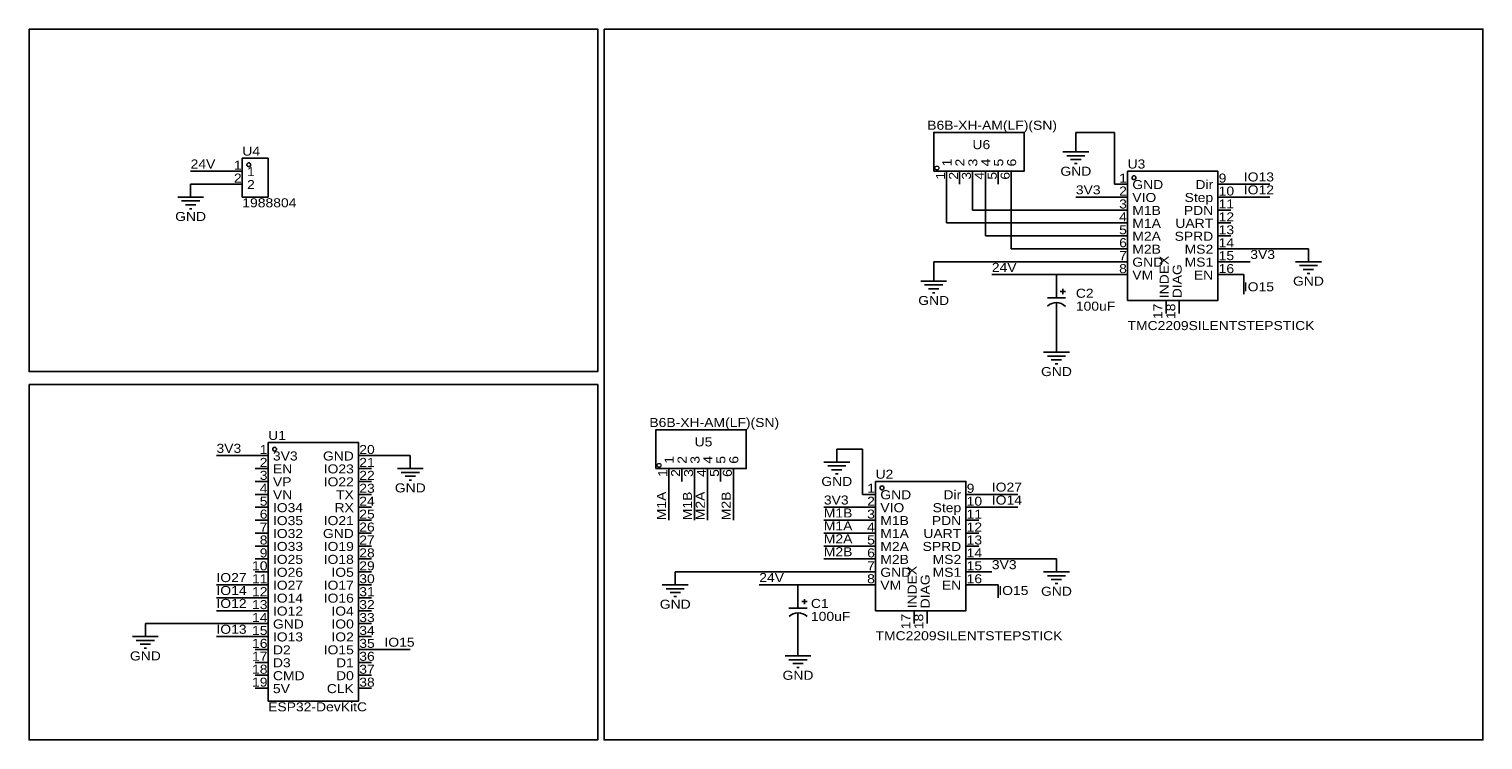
# Model space of a CAD drawing. Header units: millimetres. Extents: x 8 to 293, y 64 to 203.
import ezdxf
from ezdxf.enums import TextEntityAlignment as Align

# ---------------------------------------------------------------- set-up
doc = ezdxf.new("R2010")
doc.units = ezdxf.units.MM
doc.header["$MEASUREMENT"] = 0
doc.styles.get("Standard").update_dxf_attribs({"font": 'arial.ttf'})

msp = doc.modelspace()

# ---------------------------------------------------------------- linework, layer by layer
at = {"color": 1, "true_color": 0x0000ff}
for points in [[(7.62, 203.2), (119.38, 203.2), (119.38, 135.89), (7.62, 135.89)], [(120.65, 203.2), (293.37, 203.2), (293.37, 63.5), (120.65, 63.5)], [(7.62, 133.35), (119.38, 133.35), (119.38, 63.5), (7.62, 63.5)]]:
    msp.add_lwpolyline(points, close=True, dxfattribs=at)
at = {"color": 1, "true_color": 0xa00000}
for points in [[(185.42, 175.26), (185.42, 182.88), (203.2, 182.88), (203.2, 175.26)], [(49.53, 177.8), (54.61, 177.8), (54.61, 170.18), (49.53, 170.18)], [(223.52, 175.26), (241.3, 175.26), (241.3, 149.86), (223.52, 149.86)], [(130.81, 116.84), (130.81, 124.46), (148.59, 124.46), (148.59, 116.84)], [(54.61, 121.92), (72.39, 121.92), (72.39, 71.12), (54.61, 71.12)], [(173.99, 114.3), (191.77, 114.3), (191.77, 88.9), (173.99, 88.9)]]:
    msp.add_lwpolyline(points, close=True, dxfattribs=at)
at = {"color": 1, "true_color": 0x008800}
for points in [[(213.36, 181.61), (213.36, 182.88)], [(213.36, 182.88), (220.98, 182.88)], [(220.98, 182.88), (220.98, 172.72)], [(46.99, 175.26), (39.37, 175.26)], [(46.99, 172.72), (39.37, 172.72)], [(187.96, 165.1), (187.96, 172.72)], [(193.04, 167.64), (193.04, 172.72)], [(195.58, 162.56), (195.58, 172.72)], [(200.66, 160.02), (200.66, 172.72)], [(251.46, 172.72), (243.84, 172.72)], [(213.36, 170.18), (220.98, 170.18)], [(251.46, 170.18), (243.84, 170.18)], [(220.98, 167.64), (193.04, 167.64)], [(220.98, 165.1), (187.96, 165.1)], [(220.98, 162.56), (195.58, 162.56)], [(220.98, 160.02), (200.66, 160.02)], [(243.84, 160.02), (259.08, 160.02)], [(185.42, 157.48), (185.42, 156.21)], [(220.98, 157.48), (185.42, 157.48)], [(243.84, 157.48), (247.65, 157.48)], [(209.55, 154.94), (196.85, 154.94)], [(220.98, 154.94), (209.55, 154.94)], [(243.84, 154.94), (246.38, 154.94)], [(246.38, 154.94), (246.38, 151.13)], [(209.55, 142.24), (209.55, 144.78)], [(171.45, 120.65), (166.37, 120.65)], [(171.45, 111.76), (171.45, 120.65)], [(44.45, 119.38), (52.07, 119.38)], [(82.55, 119.38), (74.93, 119.38)], [(133.35, 106.68), (133.35, 114.3)], [(138.43, 106.68), (138.43, 114.3)], [(140.97, 106.68), (140.97, 114.3)], [(146.05, 106.68), (146.05, 114.3)], [(201.93, 111.76), (194.31, 111.76)], [(163.83, 109.22), (171.45, 109.22)], [(201.93, 109.22), (194.31, 109.22)], [(163.83, 106.68), (171.45, 106.68)], [(163.83, 104.14), (171.45, 104.14)], [(163.83, 101.6), (171.45, 101.6)], [(163.83, 99.06), (171.45, 99.06)], [(194.31, 99.06), (209.55, 99.06)], [(171.45, 96.52), (134.62, 96.52)], [(194.31, 96.52), (196.85, 96.52)], [(44.45, 93.98), (52.07, 93.98)], [(44.45, 91.44), (52.07, 91.44)], [(151.13, 93.98), (158.75, 93.98)], [(171.45, 93.98), (158.75, 93.98)], [(194.31, 93.98), (198.12, 93.98)], [(198.12, 93.98), (198.12, 91.44)], [(44.45, 88.9), (52.07, 88.9)], [(30.48, 86.36), (52.07, 86.36)], [(44.45, 83.82), (52.07, 83.82)], [(158.75, 82.55), (158.75, 83.82)], [(82.55, 81.28), (74.93, 81.28)]]:
    msp.add_lwpolyline(points, dxfattribs=at)
at = {"color": 1, "true_color": 0x880000}
for points in [[(213.36, 181.61), (213.36, 179.07)], [(46.99, 175.26), (49.53, 175.26)], [(187.96, 172.72), (187.96, 175.26)], [(190.5, 172.72), (190.5, 175.26)], [(193.04, 172.72), (193.04, 175.26)], [(195.58, 172.72), (195.58, 175.26)], [(198.12, 172.72), (198.12, 175.26)], [(200.66, 172.72), (200.66, 175.26)], [(39.37, 172.72), (39.37, 170.18)], [(46.99, 172.72), (49.53, 172.72)], [(220.98, 172.72), (223.52, 172.72)], [(243.84, 172.72), (241.3, 172.72)], [(220.98, 170.18), (223.52, 170.18)], [(243.84, 170.18), (241.3, 170.18)], [(220.98, 167.64), (223.52, 167.64)], [(243.84, 167.64), (241.3, 167.64)], [(220.98, 165.1), (223.52, 165.1)], [(243.84, 165.1), (241.3, 165.1)], [(220.98, 162.56), (223.52, 162.56)], [(220.98, 160.02), (223.52, 160.02)], [(243.84, 162.56), (241.3, 162.56)], [(243.84, 160.02), (241.3, 160.02)], [(259.08, 160.02), (259.08, 157.48)], [(220.98, 157.48), (223.52, 157.48)], [(243.84, 157.48), (241.3, 157.48)], [(185.42, 156.21), (185.42, 153.67)], [(209.55, 154.94), (209.55, 152.4)], [(220.98, 154.94), (223.52, 154.94)], [(243.84, 154.94), (241.3, 154.94)], [(231.14, 147.32), (231.14, 149.86)], [(233.68, 147.32), (233.68, 149.86)], [(209.55, 144.78), (209.55, 147.32)], [(209.55, 142.24), (209.55, 139.7)], [(166.37, 120.65), (166.37, 118.11)], [(52.07, 119.38), (54.61, 119.38)], [(74.93, 119.38), (72.39, 119.38)], [(82.55, 119.38), (82.55, 116.84)], [(52.07, 116.84), (54.61, 116.84)], [(52.07, 114.3), (54.61, 114.3)], [(74.93, 116.84), (72.39, 116.84)], [(74.93, 114.3), (72.39, 114.3)], [(133.35, 114.3), (133.35, 116.84)], [(135.89, 114.3), (135.89, 116.84)], [(138.43, 114.3), (138.43, 116.84)], [(140.97, 114.3), (140.97, 116.84)], [(143.51, 114.3), (143.51, 116.84)], [(146.05, 114.3), (146.05, 116.84)], [(52.07, 111.76), (54.61, 111.76)], [(74.93, 111.76), (72.39, 111.76)], [(171.45, 111.76), (173.99, 111.76)], [(194.31, 111.76), (191.77, 111.76)], [(52.07, 109.22), (54.61, 109.22)], [(74.93, 109.22), (72.39, 109.22)], [(171.45, 109.22), (173.99, 109.22)], [(194.31, 109.22), (191.77, 109.22)], [(52.07, 106.68), (54.61, 106.68)], [(74.93, 106.68), (72.39, 106.68)], [(171.45, 106.68), (173.99, 106.68)], [(194.31, 106.68), (191.77, 106.68)], [(52.07, 104.14), (54.61, 104.14)], [(74.93, 104.14), (72.39, 104.14)], [(171.45, 104.14), (173.99, 104.14)], [(194.31, 104.14), (191.77, 104.14)], [(52.07, 101.6), (54.61, 101.6)], [(74.93, 101.6), (72.39, 101.6)], [(171.45, 101.6), (173.99, 101.6)], [(194.31, 101.6), (191.77, 101.6)], [(52.07, 99.06), (54.61, 99.06)], [(74.93, 99.06), (72.39, 99.06)], [(171.45, 99.06), (173.99, 99.06)], [(194.31, 99.06), (191.77, 99.06)], [(209.55, 99.06), (209.55, 96.52)], [(52.07, 96.52), (54.61, 96.52)], [(74.93, 96.52), (72.39, 96.52)], [(134.62, 96.52), (134.62, 93.98)], [(171.45, 96.52), (173.99, 96.52)], [(194.31, 96.52), (191.77, 96.52)], [(52.07, 93.98), (54.61, 93.98)], [(52.07, 91.44), (54.61, 91.44)], [(74.93, 93.98), (72.39, 93.98)], [(74.93, 91.44), (72.39, 91.44)], [(158.75, 93.98), (158.75, 91.44)], [(171.45, 93.98), (173.99, 93.98)], [(194.31, 93.98), (191.77, 93.98)], [(52.07, 88.9), (54.61, 88.9)], [(74.93, 88.9), (72.39, 88.9)], [(181.61, 86.36), (181.61, 88.9)], [(184.15, 86.36), (184.15, 88.9)], [(30.48, 86.36), (30.48, 83.82)], [(52.07, 86.36), (54.61, 86.36)], [(74.93, 86.36), (72.39, 86.36)], [(158.75, 83.82), (158.75, 86.36)], [(52.07, 83.82), (54.61, 83.82)], [(74.93, 83.82), (72.39, 83.82)], [(52.07, 81.28), (54.61, 81.28)], [(74.93, 81.28), (72.39, 81.28)], [(158.75, 82.55), (158.75, 80.01)], [(52.07, 78.74), (54.61, 78.74)], [(74.93, 78.74), (72.39, 78.74)], [(52.07, 76.2), (54.61, 76.2)], [(74.93, 76.2), (72.39, 76.2)], [(52.07, 73.66), (54.61, 73.66)], [(74.93, 73.66), (72.39, 73.66)]]:
    msp.add_lwpolyline(points, dxfattribs=at)
at = {"color": 1, "true_color": 0xa00000}
for points in [[(210.82, 179.07), (215.9, 179.07)], [(211.58, 178.31), (215.14, 178.31)], [(212.34, 177.55), (214.38, 177.55)], [(213.11, 176.78), (213.61, 176.78)], [(36.83, 170.18), (41.91, 170.18)], [(37.59, 169.42), (41.15, 169.42)], [(38.35, 168.66), (40.39, 168.66)], [(39.12, 167.89), (39.62, 167.89)], [(256.54, 157.48), (261.62, 157.48)], [(257.3, 156.72), (260.86, 156.72)], [(258.06, 155.96), (260.1, 155.96)], [(258.83, 155.19), (259.33, 155.19)], [(182.88, 153.67), (187.96, 153.67)], [(183.64, 152.91), (187.2, 152.91)], [(184.4, 152.15), (186.44, 152.15)], [(209.55, 152.4), (209.55, 150.37)], [(211.33, 151.64), (210.31, 151.64)], [(210.82, 152.15), (210.82, 151.13)], [(185.17, 151.38), (185.67, 151.38)], [(211.33, 150.37), (207.77, 150.37)], [(209.55, 149.35), (209.55, 147.32)], [(207.01, 139.7), (212.09, 139.7)], [(207.77, 138.94), (211.33, 138.94)], [(208.53, 138.18), (210.57, 138.18)], [(209.3, 137.41), (209.8, 137.41)], [(163.83, 118.11), (168.91, 118.11)], [(164.59, 117.35), (168.15, 117.35)], [(80.01, 116.84), (85.09, 116.84)], [(80.77, 116.08), (84.33, 116.08)], [(81.53, 115.32), (83.57, 115.32)], [(82.3, 114.55), (82.8, 114.55)], [(165.35, 116.59), (167.39, 116.59)], [(166.12, 115.82), (166.62, 115.82)], [(207.01, 96.52), (212.09, 96.52)], [(207.77, 95.76), (211.33, 95.76)], [(208.53, 95), (210.57, 95)], [(132.08, 93.98), (137.16, 93.98)], [(132.84, 93.22), (136.4, 93.22)], [(133.6, 92.46), (135.64, 92.46)], [(134.37, 91.69), (134.87, 91.69)], [(158.75, 91.44), (158.75, 89.41)], [(209.3, 94.23), (209.8, 94.23)], [(160.53, 89.41), (156.97, 89.41)], [(160.53, 90.68), (159.51, 90.68)], [(160.02, 91.19), (160.02, 90.17)], [(158.75, 88.39), (158.75, 86.36)], [(27.94, 83.82), (33.02, 83.82)], [(28.7, 83.06), (32.26, 83.06)], [(29.46, 82.3), (31.5, 82.3)], [(30.23, 81.53), (30.73, 81.53)], [(156.21, 80.01), (161.29, 80.01)], [(156.97, 79.25), (160.53, 79.25)], [(157.73, 78.49), (159.77, 78.49)], [(158.5, 77.72), (159, 77.72)]]:
    msp.add_lwpolyline(points, dxfattribs=at)
at = {"color": 1, "lineweight": 0, "true_color": 0xa00000}
for centre in [(186.06, 175.9), (131.44, 117.47)]:
    msp.add_circle(centre, 0.381, dxfattribs=at)
at = {"color": 1, "true_color": 0xa00000}
for centre in [(209.55, 146.9), (158.75, 85.94)]:
    msp.add_arc(centre, 2.54, 45.4819, 133.7778, dxfattribs=at)
at = {"true_color": 0x000000}
for centre in [(50.8, 176.53), (224.79, 173.99), (55.88, 120.65), (175.26, 113.03)]:
    msp.add_ellipse(centre, major_axis=(0, 0.381), ratio=1, dxfattribs=at)

# ---------------------------------------------------------------- texts
at = {"color": 1, "true_color": 0x0000ff, "width": 1.1}
for s, p in [('B6B-XH-AM(LF)(SN)', (184.15, 182.88)), ('24V', (39.37, 175.26)), ('IO13', (246.38, 172.72)), ('3V3', (213.36, 170.18)), ('IO12', (246.38, 170.18)), ('1988804', (49.53, 167.64)), ('24V', (196.85, 154.94)), ('3V3', (247.65, 157.48)), ('IO15', (246.38, 151.13)), ('100uF', (213.36, 147.32)), ('TMC2209SILENTSTEPSTICK', (223.52, 143.51)), ('B6B-XH-AM(LF)(SN)', (129.54, 124.46)), ('3V3', (44.45, 119.38)), ('3V3', (163.83, 109.22)), ('IO27', (196.85, 111.76)), ('IO14', (196.85, 109.22)), ('M1B', (163.83, 106.68)), ('M1A', (163.83, 104.14)), ('M2A', (163.83, 101.6)), ('M2B', (163.83, 99.06)), ('3V3', (196.85, 96.52)), ('IO27', (44.45, 93.98)), ('24V', (151.13, 93.98)), ('IO14', (44.45, 91.44)), ('IO15', (198.12, 91.44)), ('IO12', (44.45, 88.9)), ('100uF', (161.29, 86.36)), ('IO13', (44.45, 83.82)), ('IO15', (77.47, 81.28)), ('TMC2209SILENTSTEPSTICK', (173.99, 82.55)), ('ESP32-DevKitC', (54.61, 68.58))]:
    msp.add_text(s, height=1.778, dxfattribs=at).set_placement(p, align=Align.BOTTOM_LEFT)
at = {"color": 1, "true_color": 0x000080, "width": 1.1}
for s, p in [('U4', (49.53, 177.8)), ('U6', (193.04, 179.07)), ('U3', (223.52, 175.26)), ('C2', (213.36, 149.86)), ('U1', (54.61, 121.92)), ('U5', (138.43, 120.65)), ('U2', (173.99, 114.3)), ('C1', (161.29, 88.9))]:
    msp.add_text(s, height=1.778, dxfattribs=at).set_placement(p, align=Align.BOTTOM_LEFT)
at = {"color": 1, "true_color": 0x000000, "width": 1.1}
for s, height, p in [('1', 1.78, (49.4, 175.03)), ('2', 1.78, (49.4, 172.49)), ('1', 1.78, (223.39, 172.49)), ('2', 1.78, (223.39, 169.95)), ('Dir', 1.778, (240.36, 171.22)), ('3', 1.78, (223.39, 167.41)), ('Step', 1.778, (240.36, 168.68)), ('4', 1.78, (223.39, 164.87)), ('UART', 1.778, (240.36, 163.6)), ('PDN', 1.778, (240.36, 166.14)), ('5', 1.78, (223.39, 162.33)), ('SPRD', 1.778, (240.36, 161.06)), ('6', 1.78, (223.39, 159.79)), ('MS2', 1.778, (240.36, 158.52)), ('7', 1.78, (223.39, 157.25)), ('MS1', 1.778, (240.36, 155.98)), ('8', 1.78, (223.39, 154.71)), ('EN', 1.778, (240.36, 153.44)), ('1', 1.78, (54.48, 119.15)), ('GND', 1.778, (71.45, 117.88)), ('2', 1.78, (54.48, 116.61)), ('IO23', 1.778, (71.45, 115.34)), ('3', 1.78, (54.48, 114.07)), ('IO22', 1.778, (71.45, 112.8)), ('4', 1.78, (54.48, 111.53)), ('TX', 1.778, (71.45, 110.26)), ('1', 1.78, (173.86, 111.53)), ('Dir', 1.778, (190.83, 110.26)), ('5', 1.78, (54.48, 108.99)), ('6', 1.78, (54.48, 106.45)), ('RX', 1.778, (71.45, 107.72)), ('3', 1.78, (173.86, 106.45)), ('2', 1.78, (173.86, 108.99)), ('Step', 1.778, (190.83, 107.72)), ('7', 1.78, (54.48, 103.91)), ('IO21', 1.778, (71.45, 105.18)), ('4', 1.78, (173.86, 103.91)), ('PDN', 1.778, (190.83, 105.18)), ('8', 1.78, (54.48, 101.37)), ('GND', 1.778, (71.45, 102.64)), ('5', 1.78, (173.86, 101.37)), ('UART', 1.778, (190.83, 102.64)), ('9', 1.78, (54.48, 98.83)), ('IO19', 1.778, (71.45, 100.1)), ('6', 1.78, (173.86, 98.83)), ('SPRD', 1.778, (190.83, 100.1)), ('10', 1.778, (54.48, 96.29)), ('IO18', 1.778, (71.45, 97.56)), ('IO5', 1.778, (71.45, 95.02)), ('7', 1.78, (173.86, 96.29)), ('MS2', 1.778, (190.83, 97.56)), ('MS1', 1.778, (190.83, 95.02)), ('11', 1.778, (54.48, 93.75)), ('IO17', 1.778, (71.45, 92.48)), ('8', 1.78, (173.86, 93.75)), ('EN', 1.778, (190.83, 92.48)), ('12', 1.778, (54.48, 91.21)), ('IO16', 1.778, (71.45, 89.94)), ('13', 1.778, (54.48, 88.67)), ('IO4', 1.778, (71.45, 87.4)), ('14', 1.778, (54.48, 86.13)), ('15', 1.778, (54.48, 83.59)), ('IO0', 1.778, (71.45, 84.86)), ('16', 1.778, (54.48, 81.05)), ('IO2', 1.778, (71.45, 82.32)), ('17', 1.778, (54.48, 78.51)), ('IO15', 1.778, (71.45, 79.78)), ('18', 1.778, (54.48, 75.97)), ('D1', 1.778, (71.45, 77.24)), ('19', 1.778, (54.48, 73.43)), ('CLK', 1.778, (71.45, 72.16)), ('D0', 1.778, (71.45, 74.7))]:
    msp.add_text(s, height=height, dxfattribs=at).set_placement(p, align=Align.BOTTOM_RIGHT)
for s, height, p in [('1', 1.78, (189.46, 176.2)), ('2', 1.78, (192, 176.2)), ('3', 1.78, (194.54, 176.2)), ('4', 1.78, (197.08, 176.2)), ('5', 1.78, (199.62, 176.2)), ('6', 1.78, (202.16, 176.2)), ('INDEX', 1.778, (232.16, 150.31)), ('DIAG', 1.778, (234.7, 150.31)), ('1', 1.78, (134.85, 117.78)), ('2', 1.78, (137.39, 117.78)), ('3', 1.78, (139.93, 117.78)), ('4', 1.78, (142.47, 117.78)), ('5', 1.78, (145.01, 117.78)), ('6', 1.78, (147.55, 117.78)), ('INDEX', 1.778, (182.63, 89.35)), ('DIAG', 1.778, (185.17, 89.35))]:
    msp.add_text(s, height=height, rotation=90, dxfattribs=at).set_placement(p, align=Align.BOTTOM_LEFT)
for s, height, p in [('1', 1.78, (50.47, 173.76)), ('9', 1.78, (241.43, 172.49)), ('2', 1.78, (50.47, 171.22)), ('GND', 1.778, (224.46, 171.22)), ('10', 1.778, (241.43, 169.95)), ('VIO', 1.778, (224.46, 168.68)), ('11', 1.778, (241.43, 167.41)), ('M1B', 1.778, (224.46, 166.14)), ('M1A', 1.778, (224.46, 163.6)), ('12', 1.778, (241.43, 164.87)), ('M2A', 1.778, (224.46, 161.06)), ('13', 1.778, (241.43, 162.33)), ('M2B', 1.778, (224.46, 158.52)), ('14', 1.778, (241.43, 159.79)), ('GND', 1.778, (224.46, 155.98)), ('15', 1.778, (241.43, 157.25)), ('VM', 1.778, (224.46, 153.44)), ('16', 1.778, (241.43, 154.71)), ('3V3', 1.778, (55.55, 117.88)), ('20', 1.778, (72.52, 119.15)), ('EN', 1.778, (55.55, 115.34)), ('21', 1.778, (72.52, 116.61)), ('VP', 1.778, (55.55, 112.8)), ('22', 1.778, (72.52, 114.07)), ('VN', 1.778, (55.55, 110.26)), ('23', 1.778, (72.52, 111.53)), ('GND', 1.778, (174.93, 110.26)), ('9', 1.78, (191.9, 111.53)), ('IO34', 1.778, (55.55, 107.72)), ('24', 1.778, (72.52, 108.99)), ('25', 1.778, (72.52, 106.45)), ('VIO', 1.778, (174.93, 107.72)), ('10', 1.778, (191.9, 108.99)), ('11', 1.778, (191.9, 106.45)), ('IO35', 1.778, (55.55, 105.18)), ('26', 1.778, (72.52, 103.91)), ('M1B', 1.778, (174.93, 105.18)), ('12', 1.778, (191.9, 103.91)), ('IO32', 1.778, (55.55, 102.64)), ('27', 1.778, (72.52, 101.37)), ('M1A', 1.778, (174.93, 102.64)), ('13', 1.778, (191.9, 101.37)), ('IO33', 1.778, (55.55, 100.1)), ('28', 1.778, (72.52, 98.83)), ('M2A', 1.778, (174.93, 100.1)), ('14', 1.778, (191.9, 98.83)), ('IO25', 1.778, (55.55, 97.56)), ('IO26', 1.778, (55.55, 95.02)), ('29', 1.778, (72.52, 96.29)), ('GND', 1.778, (174.93, 95.02)), ('M2B', 1.778, (174.93, 97.56)), ('15', 1.778, (191.9, 96.29)), ('IO27', 1.778, (55.55, 92.48)), ('30', 1.778, (72.52, 93.75)), ('VM', 1.778, (174.93, 92.48)), ('16', 1.778, (191.9, 93.75)), ('IO14', 1.778, (55.55, 89.94)), ('31', 1.778, (72.52, 91.21)), ('IO12', 1.778, (55.55, 87.4)), ('32', 1.778, (72.52, 88.67)), ('GND', 1.778, (55.55, 84.86)), ('33', 1.778, (72.52, 86.13)), ('34', 1.778, (72.52, 83.59)), ('IO13', 1.778, (55.55, 82.32)), ('35', 1.778, (72.52, 81.05)), ('D2', 1.778, (55.55, 79.78)), ('36', 1.778, (72.52, 78.51)), ('D3', 1.778, (55.55, 77.24)), ('37', 1.778, (72.52, 75.97)), ('5V', 1.778, (55.55, 72.16)), ('CMD', 1.778, (55.55, 74.7)), ('38', 1.778, (72.52, 73.43))]:
    msp.add_text(s, height=height, dxfattribs=at).set_placement(p, align=Align.BOTTOM_LEFT)
for s, height, p in [('1', 1.78, (188.19, 175.13)), ('2', 1.78, (190.73, 175.13)), ('3', 1.78, (193.27, 175.13)), ('4', 1.78, (195.81, 175.13)), ('5', 1.78, (198.35, 175.13)), ('6', 1.78, (200.89, 175.13)), ('17', 1.778, (230.89, 149.25)), ('18', 1.778, (233.43, 149.25)), ('1', 1.78, (133.58, 116.71)), ('2', 1.78, (136.12, 116.71)), ('3', 1.78, (138.66, 116.71)), ('4', 1.78, (141.2, 116.71)), ('5', 1.78, (143.74, 116.71)), ('6', 1.78, (146.28, 116.71)), ('17', 1.778, (181.36, 88.29)), ('18', 1.778, (183.9, 88.29))]:
    msp.add_text(s, height=height, rotation=90, dxfattribs=at).set_placement(p, align=Align.BOTTOM_RIGHT)
at = {"color": 1, "true_color": 0x000080, "width": 1.1}
for p in [(213.36, 175.26), (39.37, 166.37), (259.08, 153.67), (185.42, 149.86), (209.55, 135.89), (166.37, 114.3), (82.55, 113.03), (209.55, 92.71), (134.62, 90.17), (30.48, 80.01), (158.75, 76.2)]:
    msp.add_text('GND', height=1.778, dxfattribs=at).set_placement(p, align=Align.MIDDLE_CENTER)
at = {"color": 1, "true_color": 0x0000ff, "width": 1.1}
for s, p in [('M1A', (133.35, 106.68)), ('M1B', (138.43, 106.68)), ('M2A', (140.97, 106.68)), ('M2B', (146.05, 106.68))]:
    msp.add_text(s, height=1.778, rotation=90, dxfattribs=at).set_placement(p, align=Align.BOTTOM_LEFT)

doc.saveas('drawing.dxf')
